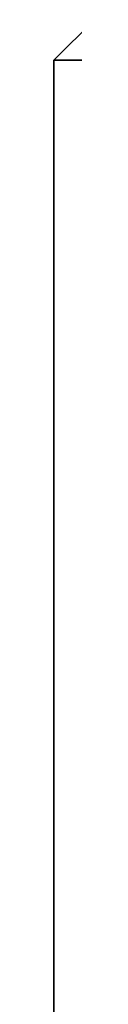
# Model space of a CAD drawing. Header units: millimetres. Extents: x 2945 to 26725, y -1089 to 16127.
# Tile 58 of 150: x 11115.25 to 11116.25, y 7773.32 to 7821.85. Entities that reach past the tile are written whole.
import ezdxf

# ---------------------------------------------------------------- set-up
doc = ezdxf.new("R2010")
doc.units = ezdxf.units.MM
doc.layers.add('几何体', color=7, linetype='Continuous', lineweight=35)

msp = doc.modelspace()

# ---------------------------------------------------------------- linework, layer by layer
at = {"layer": '几何体'}
for p, q in [((11117.25440187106, 7821.851522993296), (11115.25440187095, 7819.851522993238)), ((11115.25440187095, 7819.851522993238), (11115.25440187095, 7731.851522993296)), ((11128.76726849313, 7819.851522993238), (11115.25440187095, 7819.851522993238))]:
    msp.add_line(p, q, dxfattribs=at)

doc.saveas('drawing.dxf')
